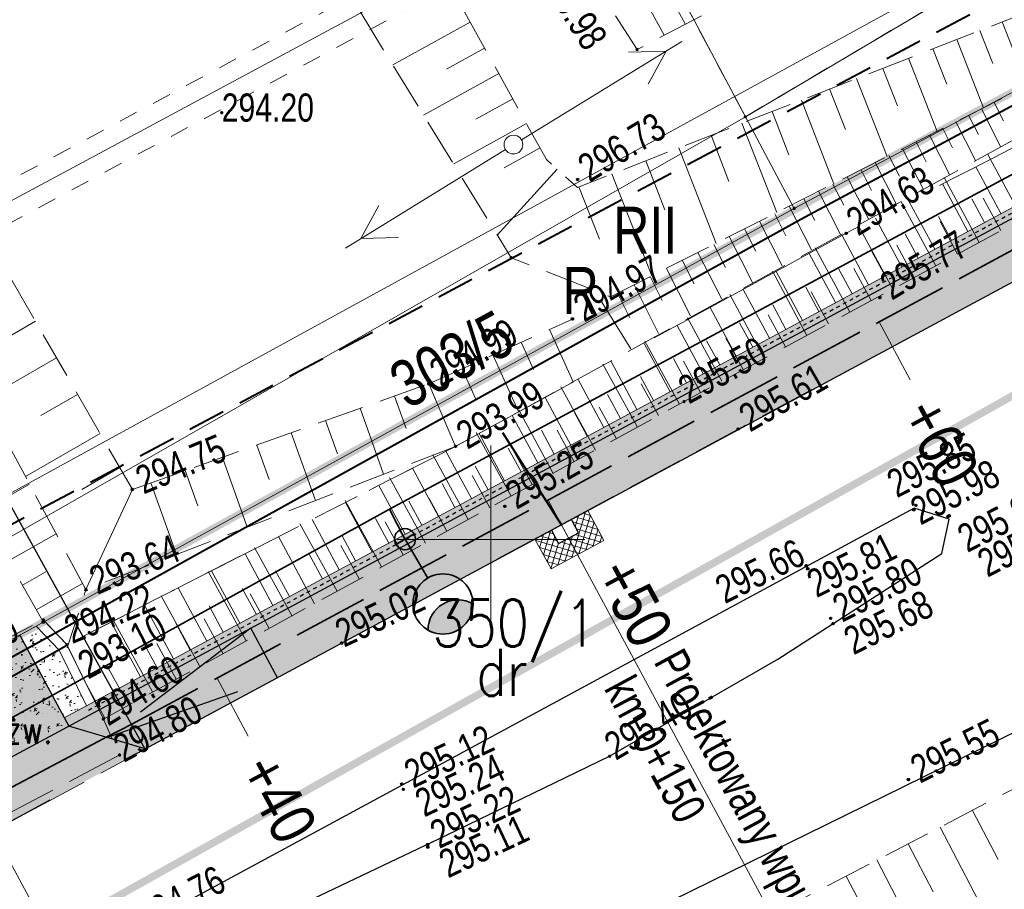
# Model space of a CAD drawing. Header units: metres. Extents: x 7437397 to 7437781, y 5556608 to 5556944.
# Tile 31 of 46: x 7437637 to 7437664, y 5556741 to 5556764. Entities that reach past the tile are written whole.
import ezdxf

# ---------------------------------------------------------------- set-up
doc = ezdxf.new("R2010")
doc.units = ezdxf.units.M
doc.header["$MEASUREMENT"] = 0
for name, pattern in [('0.5_0.5', [1.5, 0.5, -0.5, 0.5]), ('314-500', [2.5, 2, -0.5]), ('BUBZ01-500', [1.75, 1.25, -0.5]), ('DGN Style 2', [6.14715, 3.68829, -2.45886]), ('DGN Style 3', [8.60601, 6.14715, -2.45886]), ('EGBU01-500', [1, 0.5, -0.5]), ('KTCR02-500', [1.5, 1, -0.5]), ('KTJZ01-500', [2, 1.5, -0.5])]:
    doc.linetypes.add(name, pattern=pattern)
doc.layers.get('0').update_dxf_attribs({"color": 250, "lineweight": 5})
for name, color, linetype, lineweight in [('203-Punkt załamania granicy działki nie stabilizowany', 7, 'Continuous', 5), ('510-Podpora jednosłupowa symb.-STPOW', 7, 'Continuous', 5), ('_PROJ_WYMIARY', 7, 'Continuous', 9), ('_PROJ_ZAGOSPODAROWANIE', 7, 'Continuous', 13), ('ARCH_HATCH', 7, 'Continuous', 13), ('BUBZ01', 250, 'Continuous', 5), ('BUBZ01_1', 250, 'Continuous', 5), ('BUIB02_01', 250, 'Continuous', 5), ('BUIB05_01', 250, 'Continuous', 5), ('D_balustrada', 7, '0.5_0.5', 30), ('D_kilometraz', 7, 'Continuous', 13), ('D_krawedz swobodna jezdni', 7, 'DGN Style 2', 30), ('D_kraweznik', 7, 'Continuous', 30), ('D_kraweznik obnizony', 7, 'DGN Style 2', 30), ('D_obrzeze', 7, 'Continuous', 30), ('D_odwodnienie liniowe_wpust', 36, 'Continuous', 30), ('D_opisy', 7, 'Continuous', 13), ('D_pobocze', 7, 'Continuous', 13), ('D_rampa', 7, 'DGN Style 2', 30), ('D_skarpa', 7, 'DGN Style 3', 20), ('D_skarpa-symbol', 7, 'Continuous', 20), ('D_zakres', 7, 'DGN Style 2', 13), ('DS_nawierzchnia bitumiczna odtworzenie', 252, 'Continuous', 0), ('EGBD03', 250, 'Continuous', 5), ('EGBK02', 250, 'Continuous', 5), ('EGBP04_03', 250, 'Continuous', 5), ('EGBU01', 250, 'Continuous', 5), ('Elektryka_kanalizacja_technologiczna', 240, '314-500', 35), ('Elektryka_oswietlenie_zewnetrzne', 1, 'Continuous', 35), ('ELEKTRYKA_TRASY', 1, 'Continuous', 35), ('GAZ', 50, 'Continuous', 30), ('KTJZ01', 250, 'Continuous', 5), ('KTKR01', 250, 'Continuous', 5), ('MPZP', 250, 'Continuous', 5), ('punkt wysokościowy sztuczny', 7, 'Continuous', 5), ('RTPW01', 250, 'Continuous', 5), ('RTPW02', 250, 'Continuous', 5), ('rzedne dla projektanta', 250, 'Continuous', 5), ('SUPE04', 250, 'Continuous', 5), ('SUPG_01', 250, 'Continuous', 5), ('SUPT_01', 250, 'Continuous', 5), ('SUSM04_01_E', 250, 'Continuous', 5), ('Warstwa 3', 250, 'Continuous', 5), ('Warstwa1Kanalizacja deszczowa', 34, 'Continuous', 40)]:
    doc.layers.add(name, color=color, linetype=linetype, lineweight=lineweight)
doc.styles.add('ROMANS', font='arial.ttf', dxfattribs={"width": 0.8})
doc.styles.get("Standard").update_dxf_attribs({"font": 'txt.shx', "width": 0.75})
doc.styles.add('Style-Arial Narrow', font='ARIALN.TTF')
doc.dimstyles.new('1-500', dxfattribs={"dimscale": 10, "dimtxt": 0.1, "dimasz": 0.07, "dimexe": 0, "dimexo": 0, "dimgap": 0.05, "dimtad": 1, "dimdec": 1, "dimrnd": 0.08, "dimzin": 0, "dimtxsty": 'ROMANS', "dimblk": 'ARCHTICK', "dimcen": 0.02, "dimdle": 0.1, "dimclrt": 256, "dimadec": 0, "dimazin": 0, "dimtfac": 0.666667, "dimtdec": 1, "dimtofl": 0, "dimtmove": 1, "dimatfit": 2, "dimfxl": 0, "dimtolj": 1, "dimtzin": 0, "dimarcsym": 0})
pattern_1 = [(50, (0, 0), (0.7172601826, -0.062752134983), [0.075, -0.825]), (355, (0, 0), (-0.138751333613, 0.7521921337), [0.06, -0.66]), (100.45144446, (0.0598, -0.0052), (0.578508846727, 0.68943999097), [0.063740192, -0.701142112]), (46.1842, (0, 0.2), (1.06724133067, -0.16551928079), [0.1125, -1.2375]), (96.63563549, (0.0889, 0.1862), (0.93466194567, 0.97411860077), [0.095610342, -1.05171376]), (351.18416399, (0, 0.2), (0.93466194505, 0.97411860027), [0.09, -0.990000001]), (21, (0.1, 0.15), (0.59690705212, -0.402618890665), [0.075, -0.825]), (326, (0.1, 0.15), (0.24331533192, 0.725150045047), [0.06, -0.66]), (71.45144474, (0.14974, 0.11645), (0.84022237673, 0.322531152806), [0.06374019, -0.701142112]), (37.5, (0, 0), (0.012159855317, 0.332893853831), [0, -0.652, 0, -0.67, 0, -0.6625]), (7.5, (0, 0), (0.263069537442, 0.394411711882), [0, -0.382, 0, -0.637, 0, -0.2525]), (327.5, (-0.223, 0), (0.5338224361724, -0.022554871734), [0, -0.25, 0, -0.78, 0, -1.035]), (317.5, (-0.323, 0), (0.583186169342, 0.100104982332), [0, -0.325, 0, -0.518, 0, -0.735])]

# ---------------------------------------------------------------- blocks, each defined once
blk = doc.blocks.new('203')
at = {"layer": '203-Punkt załamania granicy działki nie stabilizowany', "linetype": 'Continuous', "lineweight": 13}
h = blk.add_hatch(color=96, dxfattribs=at)
edge = h.paths.add_edge_path()
edge.add_arc((0, 0), 0.45, 0, 360)
blk = doc.blocks.new('PW02')
at = {"layer": 'punkt wysokościowy sztuczny', "linetype": 'Continuous', "lineweight": 13}
h = blk.add_hatch(color=0, dxfattribs=at)
edge = h.paths.add_edge_path()
edge.add_arc((0, 0), 0.45, 0, 360)
blk = doc.blocks.new('510')
at = {"layer": '510-Podpora jednosłupowa symb.-STPOW', "color": 0, "linetype": 'Continuous', "lineweight": 13}
blk.add_circle((0, 0), 2.5, dxfattribs=at)
blk = doc.blocks.new('SUPE04')
at = {"layer": 'SUPE04', "color": 1, "linetype": 'Continuous', "lineweight": 13}
blk.add_line((5.25, 0), (0.25, 0), dxfattribs=at)
at = {"layer": 'SUPE04', "color": 1, "linetype": 'Continuous', "lineweight": 13, "flags": 128}
blk.add_lwpolyline([(3.9, 0.5), (4.766, 0), (3.9, -0.5)], dxfattribs=at)
blk = doc.blocks.new('slup_oswietleniowy_3')
h = blk.add_hatch(color=256)
h.dxf.hatch_style = 1
h.paths.add_polyline_path([(3, -0.866, 0.267949), (3.5, 0, 0.267949), (3, 0.866, 0.57735)])
for p, q in [((0, 0.35), (0, -0.35)), ((-0.35, 0), (1.5, 0))]:
    blk.add_line(p, q)
for centre, radius in [((2.5, 0), 1), ((0, 0), 0.35)]:
    blk.add_circle(centre, radius)
blk.add_arc((3.5, 0), 1, 120, 240)
blk = doc.blocks.new('_ArchTick')
at = {"color": 0, "linetype": 'ByBlock', "const_width": 0.15}
blk.add_lwpolyline([(-0.5, -0.5), (0.5, 0.5)], dxfattribs=at)
blk = doc.blocks.new('*D58')
at = {"layer": '_PROJ_WYMIARY', "color": 0, "lineweight": -2, "transparency": 16777216}
for p, q in [((7437614.75, 5556753.699), (7437631.658, 5556763.043)), ((7437640.806, 5556744.421), (7437630.783, 5556762.559)), ((7437625.649, 5556736.045), (7437615.625, 5556754.183))]:
    blk.add_line(p, q, dxfattribs=at)
at = {"layer": 'Defpoints', "color": 0}
for p in [(7437630.783, 5556762.559), (7437640.806, 5556744.421), (7437625.649, 5556736.045)]:
    blk.add_point(p, dxfattribs=at)
at = {"layer": '_PROJ_WYMIARY', "color": 0, "lineweight": -2, "transparency": 16777216, "xscale": 0.7000000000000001, "yscale": 0.7000000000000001, "zscale": 0.7000000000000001}
for p, rotation in [((7437630.783, 5556762.559), 28.92677476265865), ((7437615.625, 5556754.183), 208.9267747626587)]:
    blk.add_blockref('_ArchTick', p, dxfattribs=dict(at, rotation=rotation))
at = {"layer": '_PROJ_WYMIARY', "transparency": 16777216, "insert": (7437622.671, 5556759.335), "char_height": 1, "attachment_point": 5, "rotation": 28.9268, "style": 'ROMANS', "bg_fill": 3, "box_fill_scale": 1.25, "bg_fill_color": 256, "bg_fill_true_color": 13158600, "bg_fill_transparency": 0}
blk.add_mtext('\\A1;17,3', dxfattribs=at)

msp = doc.modelspace()

# ---------------------------------------------------------------- hatches: boundary and pattern name
at = {"layer": '_PROJ_ZAGOSPODAROWANIE'}
h = msp.add_hatch(dxfattribs=at)
h.set_pattern_fill('AR-CONC', color=251, scale=0.1, style=0)
h.set_pattern_definition(pattern_1)
h.paths.add_polyline_path([(7437638.768, 5556745.033), (7437684.009, 5556769.397), (7437683.89, 5556769.617), (7437679.419, 5556767.209), (7437678.979, 5556766.972), (7437678.538, 5556766.734), (7437678.098, 5556766.497), (7437677.658, 5556766.26), (7437677.218, 5556766.023), (7437676.777, 5556765.786), (7437676.337, 5556765.549), (7437675.897, 5556765.312), (7437675.457, 5556765.075), (7437675.017, 5556764.838), (7437674.576, 5556764.601), (7437674.136, 5556764.364), (7437673.696, 5556764.127), (7437673.256, 5556763.89), (7437672.815, 5556763.652), (7437672.375, 5556763.415), (7437671.935, 5556763.178), (7437671.495, 5556762.941), (7437671.055, 5556762.704), (7437670.614, 5556762.467), (7437670.174, 5556762.23), (7437669.734, 5556761.993), (7437669.294, 5556761.756), (7437668.853, 5556761.519), (7437668.413, 5556761.282), (7437667.973, 5556761.045), (7437667.533, 5556760.808), (7437667.093, 5556760.571), (7437666.652, 5556760.333), (7437666.212, 5556760.096), (7437665.772, 5556759.859), (7437665.332, 5556759.622), (7437664.891, 5556759.385), (7437664.451, 5556759.148), (7437664.011, 5556758.911), (7437663.571, 5556758.674), (7437663.131, 5556758.437), (7437662.69, 5556758.2), (7437662.25, 5556757.963), (7437661.81, 5556757.726), (7437661.37, 5556757.489), (7437660.929, 5556757.251), (7437660.489, 5556757.014), (7437660.049, 5556756.777), (7437659.609, 5556756.54), (7437659.169, 5556756.303), (7437658.728, 5556756.066), (7437658.288, 5556755.829), (7437657.848, 5556755.592), (7437657.408, 5556755.355), (7437656.967, 5556755.118), (7437656.527, 5556754.881), (7437656.087, 5556754.644), (7437655.647, 5556754.407), (7437655.207, 5556754.169), (7437654.766, 5556753.932), (7437654.326, 5556753.695), (7437653.886, 5556753.458), (7437653.446, 5556753.221), (7437653.005, 5556752.984), (7437652.565, 5556752.747), (7437652.125, 5556752.51), (7437651.685, 5556752.273), (7437651.245, 5556752.036), (7437650.804, 5556751.799), (7437650.364, 5556751.562), (7437649.924, 5556751.325), (7437649.484, 5556751.088), (7437649.043, 5556750.85), (7437648.603, 5556750.613), (7437648.163, 5556750.376), (7437647.723, 5556750.139), (7437647.283, 5556749.902), (7437646.842, 5556749.665), (7437646.402, 5556749.428), (7437645.962, 5556749.191), (7437645.522, 5556748.954), (7437645.081, 5556748.717), (7437644.641, 5556748.48), (7437644.201, 5556748.243), (7437643.761, 5556748.006), (7437643.321, 5556747.768), (7437642.88, 5556747.531), (7437642.44, 5556747.294), (7437642, 5556747.057), (7437641.56, 5556746.82), (7437641.119, 5556746.583), (7437640.679, 5556746.346), (7437639.24, 5556745.571), (7437638.65, 5556745.253)])
h = msp.add_hatch(dxfattribs=at)
h.set_pattern_fill('AR-CONC', color=251, scale=0.1, style=0)
h.set_pattern_definition(pattern_1)
h.paths.add_polyline_path([(7437638.512, 5556747.055), (7437637.903, 5556747.694), (7437637.465, 5556747.453), (7437638.65, 5556745.253), (7437639.24, 5556745.571)])
h = msp.add_hatch(dxfattribs=at)
h.set_pattern_fill('AR-CONC', color=250, scale=0.1, style=0)
h.set_pattern_definition(pattern_1)
h.paths.add_polyline_path([(7437637.465, 5556747.453), (7437634.758, 5556745.961), (7437636.047, 5556743.567), (7437638.768, 5556745.033), (7437638.65, 5556745.253)])
at = {"layer": 'ARCH_HATCH', "linetype": 'Continuous', "lineweight": 25}
h = msp.add_hatch(color=254, dxfattribs=at)
h.dxf.hatch_style = 1
h.paths.add_polyline_path([(7437684.009, 5556769.397), (7437638.768, 5556745.033), (7437640.8, 5556744.423), (7437651.173, 5556750.01), (7437651.613, 5556750.247), (7437652.141, 5556750.531), (7437652.582, 5556750.768), (7437678.765, 5556764.869, 0.109552)])
at = {"layer": 'ARCH_HATCH', "linetype": 'Continuous', "lineweight": 35}
h = msp.add_hatch(color=252, dxfattribs=at)
h.dxf.hatch_style = 1
h.paths.add_polyline_path([(7437637.465, 5556747.453), (7437634.758, 5556745.961), (7437636.047, 5556743.567), (7437638.768, 5556745.033), (7437638.65, 5556745.253)])
h = msp.add_hatch(color=252, dxfattribs=at)
h.dxf.hatch_style = 1
h.paths.add_polyline_path([(7437636.758, 5556742.247), (7437640.8, 5556744.423), (7437638.768, 5556745.033), (7437636.047, 5556743.567)])
at = {"layer": 'DS_nawierzchnia bitumiczna odtworzenie'}
h = msp.add_hatch(dxfattribs=at)
h.set_pattern_fill('CROSSHATCH', color=256, style=0, pattern_type=2)
h.set_pattern_definition([(73.467, (7437651.7293, 5556749.65861), (-0.143798, 0.042686), []), (343.467, (7437651.7293, 5556749.65861), (0.042686, 0.143798), [])])
h.paths.add_polyline_path([(7437652.141, 5556750.531), (7437652.331, 5556750.179), (7437651.803, 5556749.895), (7437651.613, 5556750.247), (7437651.173, 5556750.01), (7437651.6, 5556749.217), (7437653.008, 5556749.976), (7437652.582, 5556750.768)])

# ---------------------------------------------------------------- linework, layer by layer
at = {"layer": '_PROJ_ZAGOSPODAROWANIE', "linetype": '314-500'}
msp.add_lwpolyline([(7437574.98, 5556714.07, 0.2, 0.2, 0), (7437590.898, 5556722.559, 0.2, 0.2, 0), (7437596.853, 5556725.825, 0.2, 0.2, 0), (7437609.876, 5556733.065, 0.2, 0.2, 0), (7437612.907, 5556734.654, 0.2, 0.2, 0), (7437631.127, 5556743.978, 0.2, 0.2, 0), (7437638.748, 5556748.16, 0.2, 0.2, 0), (7437651.337, 5556755.099, 0.2, 0.2, 0), (7437661.046, 5556760.397, 0.2, 0.2, 0), (7437671.575, 5556766.01, 0.2, 0.2, 0), (7437677.838, 5556769.349, 0.2, 0.2, 0), (7437680.108, 5556770.559, 0.2, 0.2, 0), (7437683.04, 5556776.81, 0.2, 0.2, 0), (7437685.856, 5556778.354, 0.2, 0.2, 0), (7437690.99, 5556768.992, 0.2, 0.2, 0), (7437515.52, 5556670.824, 0, 0, 0)], format="xyseb", dxfattribs=at)
at = {"layer": 'ARCH_HATCH', "color": 252, "linetype": 'Continuous', "lineweight": 35, "extrusion": (0, 0, -1)}
msp.add_arc((-7437794.519, 5556448.494), 334.223, 58.80006, 62.54863, dxfattribs=at)
at = {"layer": 'BUBZ01', "color": 7, "linetype": 'BUBZ01-500', "lineweight": 13}
for p, q in [((7437640.461, 5556751.33), (7437632.96, 5556764.373)), ((7437629.701, 5556762.587), (7437638.09, 5556747.805)), ((7437649.055, 5556752.478), (7437639.226, 5556748.664))]:
    msp.add_line(p, q, dxfattribs=at)
at = {"layer": 'BUBZ01', "color": 7, "linetype": 'BUBZ01-500', "lineweight": 13, "flags": 128}
for points in [[(7437640.018, 5556785.654), (7437638.515, 5556784.867), (7437643.11, 5556775.98), (7437642.9, 5556771.37), (7437643.65, 5556768.72), (7437650.54, 5556757.5), (7437653.18, 5556756.46), (7437670.11, 5556765.04), (7437677.9, 5556769.59), (7437683.09, 5556775.4), (7437676.3, 5556770.28), (7437669.43, 5556766.05), (7437652.3, 5556759.37), (7437651.48, 5556760.11), (7437645.17, 5556771.48), (7437645.18, 5556776.52), (7437645.4, 5556777.22), (7437640.018, 5556785.654)], [(7437645.4, 5556777.22), (7437646.3, 5556776.53), (7437654.12, 5556764.26), (7437666.36, 5556770.95), (7437677.29, 5556776.98), (7437678.76, 5556776.43), (7437667.36, 5556770.08), (7437653.89, 5556763.04), (7437645.18, 5556776.52), (7437645.4, 5556777.22)], [(7437683.59, 5556751.04), (7437663.9, 5556740), (7437649.42, 5556733.49), (7437648.7, 5556734.44), (7437648.34, 5556735.26), (7437670.51, 5556746.8), (7437685.28, 5556754.57), (7437683.59, 5556751.04)]]:
    msp.add_lwpolyline(points, close=True, dxfattribs=at)
at = {"layer": 'BUBZ01', "color": 7, "linetype": 'Continuous', "lineweight": 13, "flags": 128}
for points in [[(7437654.71, 5556764.58), (7437655.18, 5556763.71)], [(7437654.15, 5556764.27), (7437654.61, 5556763.42)], [(7437649.45, 5556763.77), (7437647.39, 5556762.63)], [(7437663.6, 5556763.78), (7437664.27, 5556762.08)], [(7437663.01, 5556763.55), (7437663.35, 5556762.67)], [(7437649.83, 5556763.08), (7437648.82, 5556762.52)], [(7437661.76, 5556763.06), (7437662.13, 5556762.12)], [(7437662.4, 5556763.31), (7437663.11, 5556761.49)], [(7437661.11, 5556762.81), (7437661.87, 5556760.86)], [(7437660.43, 5556762.54), (7437660.82, 5556761.54)], [(7437650.21, 5556762.4), (7437648.21, 5556761.29)], [(7437659.73, 5556762.27), (7437660.54, 5556760.19)], [(7437659.01, 5556761.99), (7437659.43, 5556760.91)], [(7437650.58, 5556761.73), (7437649.6, 5556761.19)], [(7437658.26, 5556761.69), (7437659.12, 5556759.47)], [(7437663.39, 5556761.63), (7437663.64, 5556761.14)], [(7437657.48, 5556761.39), (7437657.93, 5556760.24)], [(7437662.71, 5556761.29), (7437662.97, 5556760.78)], [(7437663.05, 5556761.46), (7437663.56, 5556760.46)], [(7437650.95, 5556761.07), (7437649.01, 5556760)], [(7437656.68, 5556761.08), (7437657.61, 5556758.7)], [(7437662.37, 5556761.12), (7437662.89, 5556760.09)], [(7437655.86, 5556760.76), (7437656.33, 5556759.53)], [(7437661.67, 5556760.76), (7437662.2, 5556759.71)], [(7437662.02, 5556760.94), (7437662.28, 5556760.42)], [(7437661.31, 5556760.58), (7437661.58, 5556760.05)], [(7437651.31, 5556760.42), (7437650.35, 5556759.89)], [(7437655, 5556760.42), (7437655.99, 5556757.88)], [(7437660.59, 5556760.22), (7437660.87, 5556759.67)], [(7437660.95, 5556760.4), (7437661.5, 5556759.33)], [(7437664.14, 5556758.53), (7437663.21, 5556760.26)], [(7437654.12, 5556760.08), (7437654.63, 5556758.77)], [(7437660.22, 5556760.03), (7437660.78, 5556758.93)], [(7437651.76, 5556759.86), (7437650.17, 5556758.1)], [(7437653.22, 5556759.73), (7437654.28, 5556757.02)], [(7437659.48, 5556759.65), (7437660.05, 5556758.53)], [(7437659.85, 5556759.84), (7437660.13, 5556759.29)], [(7437652.34, 5556759.39), (7437652.89, 5556757.99)], [(7437659.1, 5556759.46), (7437659.39, 5556758.9)], [(7437662.99, 5556757.9), (7437662.06, 5556759.63)], [(7437658.72, 5556759.27), (7437659.3, 5556758.12)], [(7437657.94, 5556758.87), (7437658.53, 5556757.71)], [(7437658.33, 5556759.07), (7437658.62, 5556758.49)], [(7437661.84, 5556757.28), (7437660.91, 5556759)], [(7437663.57, 5556758.22), (7437663.1, 5556759.08)], [(7437657.55, 5556758.67), (7437657.85, 5556758.08)], [(7437657.15, 5556758.47), (7437657.75, 5556757.28)], [(7437660.69, 5556756.66), (7437659.76, 5556758.38)], [(7437662.41, 5556757.59), (7437661.95, 5556758.46)], [(7437656.75, 5556758.27), (7437657.05, 5556757.67)], [(7437655.93, 5556757.85), (7437656.24, 5556757.24)], [(7437656.34, 5556758.06), (7437656.96, 5556756.84)], [(7437661.26, 5556756.97), (7437660.8, 5556757.83)], [(7437655.51, 5556757.64), (7437656.14, 5556756.4)], [(7437659.55, 5556756.05), (7437658.63, 5556757.76)], [(7437655.09, 5556757.43), (7437655.41, 5556756.8)], [(7437654.67, 5556757.21), (7437655.31, 5556755.95)], [(7437658.41, 5556755.43), (7437657.49, 5556757.14)], [(7437660.12, 5556756.36), (7437659.66, 5556757.21)], [(7437653.81, 5556756.78), (7437654.46, 5556755.48)], [(7437654.24, 5556757), (7437654.56, 5556756.36)], [(7437653.37, 5556756.56), (7437653.7, 5556755.9)], [(7437657.27, 5556754.82), (7437656.36, 5556756.52)], [(7437658.98, 5556755.74), (7437658.52, 5556756.59)], [(7437652.95, 5556756.32), (7437653.72, 5556755.07)], [(7437657.84, 5556755.13), (7437657.38, 5556755.98)], [(7437656.14, 5556754.21), (7437655.23, 5556755.9)], [(7437655.02, 5556753.6), (7437654.1, 5556755.28)], [(7437656.71, 5556754.52), (7437656.25, 5556755.36)], [(7437653.9, 5556752.99), (7437652.98, 5556754.67)], [(7437655.58, 5556753.91), (7437655.12, 5556754.75)], [(7437652.78, 5556752.38), (7437651.86, 5556754.06)], [(7437654.46, 5556753.3), (7437654, 5556754.14)], [(7437651.66, 5556751.76), (7437650.74, 5556753.45)], [(7437653.34, 5556752.68), (7437652.88, 5556753.52)], [(7437650.54, 5556751.15), (7437649.61, 5556752.85)], [(7437652.22, 5556752.07), (7437651.76, 5556752.91)], [(7437649.4, 5556750.53), (7437648.46, 5556752.25)], [(7437651.1, 5556751.46), (7437650.64, 5556752.3)], [(7437648.26, 5556749.9), (7437647.3, 5556751.65)], [(7437649.97, 5556750.84), (7437649.5, 5556751.7)], [(7437647.09, 5556749.27), (7437646.12, 5556751.04)], [(7437648.83, 5556750.22), (7437648.36, 5556751.09)], [(7437645.91, 5556748.62), (7437644.92, 5556750.42)], [(7437647.67, 5556749.59), (7437647.19, 5556750.47)], [(7437644.71, 5556747.96), (7437643.71, 5556749.79)], [(7437646.5, 5556748.95), (7437646.01, 5556749.84)], [(7437645.31, 5556748.29), (7437644.82, 5556749.2)], [(7437643.49, 5556747.3), (7437642.48, 5556749.15)], [(7437642.26, 5556746.62), (7437641.23, 5556748.5)], [(7437644.1, 5556747.63), (7437643.6, 5556748.55)], [(7437642.88, 5556746.96), (7437642.37, 5556747.89)], [(7437641, 5556745.94), (7437639.96, 5556747.84)], [(7437641.63, 5556746.28), (7437641.11, 5556747.23)], [(7437640.37, 5556745.59), (7437639.84, 5556746.55)], [(7437639.73, 5556745.24), (7437639.24, 5556746.14)], [(7437662.81, 5556742.79), (7437663.5, 5556741.48)], [(7437661.95, 5556742.34), (7437663.31, 5556739.73)], [(7437661.1, 5556741.9), (7437661.77, 5556740.62)], [(7437660.27, 5556741.47), (7437661.57, 5556738.95)], [(7437659.45, 5556741.04), (7437660.09, 5556739.81)]]:
    msp.add_lwpolyline(points, dxfattribs=at)
at = {"layer": 'BUBZ01', "color": 7, "linetype": 'BUBZ01-500', "lineweight": 13, "flags": 128}
for points in [[(7437631.291, 5556763.521), (7437639.226, 5556748.664), (7437638.726, 5556747.113)], [(7437649.055, 5556752.478), (7437665.84, 5556761.7), (7437669.56, 5556761.45), (7437655.14, 5556753.67), (7437639.69, 5556745.22), (7437638.72, 5556747.2), (7437649.055, 5556752.478)], [(7437648.35, 5556754.145), (7437652.172, 5556755.866)], [(7437640.461, 5556751.33), (7437648.35, 5556754.145)]]:
    msp.add_lwpolyline(points, dxfattribs=at)
at = {"layer": 'BUBZ01_1', "color": 7, "linetype": 'Continuous', "lineweight": 13}
for p, q in [((7437636.939, 5556755.263), (7437637.886, 5556755.808)), ((7437652.185, 5556754.198), (7437651.558, 5556755.59)), ((7437651.134, 5556754.526), (7437650.807, 5556755.251)), ((7437636.522, 5556753.727), (7437638.446, 5556754.834)), ((7437650.737, 5556753.402), (7437650.056, 5556754.913)), ((7437649.592, 5556753.756), (7437649.237, 5556754.544)), ((7437648.35, 5556754.145), (7437649.055, 5556752.478)), ((7437638.028, 5556753.299), (7437639.006, 5556753.861)), ((7437647.742, 5556752.953), (7437647.434, 5556753.818)), ((7437647.144, 5556751.737), (7437646.518, 5556753.491)), ((7437645.92, 5556752.275), (7437645.603, 5556753.165)), ((7437645.331, 5556751.033), (7437644.687, 5556752.838)), ((7437637.615, 5556751.68), (7437639.603, 5556752.823)), ((7437644.098, 5556751.596), (7437643.772, 5556752.511)), ((7437643.518, 5556750.33), (7437642.856, 5556752.185)), ((7437639.118, 5556751.334), (7437640.126, 5556751.914)), ((7437642.206, 5556750.892), (7437641.87, 5556751.833)), ((7437637.726, 5556751.472), (7437636.427, 5556750.735)), ((7437640.461, 5556751.33), (7437639.226, 5556748.664)), ((7437641.635, 5556749.599), (7437640.954, 5556751.506)), ((7437638.432, 5556750.151), (7437637.166, 5556749.433)), ((7437638.16, 5556749.136), (7437637.536, 5556748.781)), ((7437639.138, 5556748.83), (7437637.905, 5556748.13))]:
    msp.add_line(p, q, dxfattribs=at)
at = {"layer": 'BUIB02_01', "color": 212, "linetype": 'Continuous', "lineweight": 40, "flags": 128}
msp.add_lwpolyline([(7437631.582, 5556743.722), (7437658.25, 5556758.524), (7437681.414, 5556770.995), (7437736.328, 5556800.083), (7437739.446, 5556801.87)], dxfattribs=at)
at = {"layer": 'BUIB02_01', "color": 7, "linetype": 'Continuous', "lineweight": 13, "flags": 128}
msp.add_lwpolyline([(7437638.09, 5556747.86), (7437638.72, 5556747.2), (7437639.69, 5556745.22)], dxfattribs=at)
at = {"layer": 'BUIB05_01', "color": 7, "linetype": 'Continuous', "lineweight": 40}
msp.add_line((7437638.72, 5556747.18), (7437623.98, 5556738.84), dxfattribs=at)
at = {"layer": 'D_balustrada', "ltscale": 0.1}
msp.add_line((7437639.295, 5556745.459), (7437679.831, 5556767.289), dxfattribs=at)
at = {"layer": 'D_kilometraz', "flags": 128}
for points in [[(7437661.156, 5556754.25), (7437660.326, 5556755.791)], [(7437652.351, 5556749.509), (7437651.522, 5556751.049)], [(7437643.547, 5556744.767), (7437642.717, 5556746.308)]]:
    msp.add_lwpolyline(points, dxfattribs=at)
at = {"layer": 'D_krawedz swobodna jezdni'}
for p, q in [((7437632.038, 5556744.461), (7437637.465, 5556747.453)), ((7437637.465, 5556747.453), (7437638.768, 5556745.033)), ((7437640.8, 5556744.423), (7437638.768, 5556745.033))]:
    msp.add_line(p, q, dxfattribs=at)
at = {"layer": 'D_kraweznik'}
msp.add_line((7437640.8, 5556744.423), (7437678.765, 5556764.869), dxfattribs=at)
at = {"layer": 'D_kraweznik obnizony'}
msp.add_line((7437635.032, 5556741.317), (7437640.8, 5556744.423), dxfattribs=at)
at = {"layer": 'D_obrzeze'}
msp.add_line((7437634.321, 5556742.638), (7437684.009, 5556769.397), dxfattribs=at)
at = {"layer": 'D_odwodnienie liniowe_wpust', "flags": 128}
msp.add_lwpolyline([(7437651.803, 5556749.895), (7437652.331, 5556750.179), (7437652.141, 5556750.531), (7437651.613, 5556750.247), (7437651.803, 5556749.895)], close=True, dxfattribs=at)
at = {"layer": 'D_opisy'}
for p, q in [((7437651.877, 5556750.389), (7437657.884, 5556739.235)), ((7437636.758, 5556742.247), (7437648.009, 5556721.355))]:
    msp.add_line(p, q, dxfattribs=at)
at = {"layer": 'D_pobocze'}
for p, q in [((7437638.65, 5556745.253), (7437683.89, 5556769.617)), ((7437637.465, 5556747.453), (7437637.903, 5556747.694))]:
    msp.add_line(p, q, dxfattribs=at)
at = {"layer": 'D_pobocze', "flags": 128}
msp.add_lwpolyline([(7437637.903, 5556747.694), (7437638.512, 5556747.055), (7437639.24, 5556745.571)], dxfattribs=at)
at = {"layer": 'D_rampa'}
for p, q in [((7437643.61, 5556747.641), (7437639.784, 5556744.728)), ((7437644.322, 5556746.32), (7437643.61, 5556747.641)), ((7437639.784, 5556744.728), (7437644.322, 5556746.32))]:
    msp.add_line(p, q, dxfattribs=at)
at = {"layer": 'D_skarpa', "flags": 128}
msp.add_lwpolyline([(7437639.094, 5556747.391), (7437639.251, 5556747.471), (7437639.697, 5556747.699), (7437640.142, 5556747.926), (7437640.587, 5556748.154), (7437641.033, 5556748.381), (7437641.478, 5556748.609), (7437641.924, 5556748.836), (7437642.369, 5556749.064), (7437642.814, 5556749.291), (7437643.26, 5556749.518), (7437643.705, 5556749.746), (7437644.151, 5556749.973), (7437644.596, 5556750.201), (7437645.041, 5556750.428), (7437645.487, 5556750.656), (7437645.932, 5556750.883), (7437646.378, 5556751.111), (7437646.823, 5556751.338), (7437647.268, 5556751.566), (7437647.714, 5556751.793), (7437648.159, 5556752.021), (7437648.605, 5556752.248), (7437649.05, 5556752.475), (7437649.489, 5556752.715), (7437649.928, 5556752.954), (7437650.367, 5556753.194), (7437650.806, 5556753.433), (7437651.245, 5556753.673), (7437651.684, 5556753.912), (7437652.122, 5556754.152), (7437652.561, 5556754.391), (7437653, 5556754.631), (7437653.439, 5556754.87), (7437653.878, 5556755.11), (7437654.317, 5556755.349), (7437654.756, 5556755.589), (7437655.195, 5556755.828), (7437655.634, 5556756.068), (7437656.073, 5556756.307), (7437656.512, 5556756.547), (7437656.951, 5556756.786), (7437657.389, 5556757.026), (7437657.828, 5556757.265), (7437658.267, 5556757.505), (7437658.706, 5556757.744), (7437659.145, 5556757.984), (7437659.586, 5556758.22), (7437660.031, 5556758.448), (7437660.476, 5556758.676), (7437660.921, 5556758.904), (7437661.366, 5556759.132), (7437661.812, 5556759.36), (7437662.257, 5556759.588), (7437662.702, 5556759.816), (7437663.147, 5556760.044), (7437663.592, 5556760.272), (7437664.037, 5556760.5), (7437664.482, 5556760.728), (7437664.927, 5556760.955), (7437665.372, 5556761.183), (7437665.818, 5556761.411), (7437666.263, 5556761.639), (7437666.708, 5556761.867), (7437667.153, 5556762.095), (7437667.598, 5556762.323), (7437668.043, 5556762.551), (7437668.488, 5556762.779), (7437668.933, 5556763.007), (7437669.379, 5556763.235), (7437669.824, 5556763.463), (7437670.264, 5556763.7), (7437670.696, 5556763.953), (7437671.128, 5556764.205), (7437671.56, 5556764.458), (7437671.992, 5556764.71), (7437672.424, 5556764.963), (7437672.855, 5556765.215), (7437673.287, 5556765.468), (7437673.719, 5556765.72), (7437674.151, 5556765.973), (7437674.583, 5556766.225), (7437675.015, 5556766.478), (7437675.447, 5556766.731), (7437675.879, 5556766.983), (7437676.311, 5556767.236), (7437676.742, 5556767.488), (7437677.174, 5556767.741), (7437677.606, 5556767.993), (7437678.038, 5556768.246), (7437678.47, 5556768.498), (7437678.867, 5556768.815), (7437679.159, 5556769.052), (7437679.413, 5556769.257), (7437679.664, 5556769.461)], dxfattribs=at)
at = {"layer": 'D_skarpa-symbol', "flags": 128}
for points in [[(7437663.571, 5556758.674), (7437662.901, 5556759.918)], [(7437662.69, 5556758.2), (7437662.011, 5556759.462)], [(7437661.81, 5556757.726), (7437661.121, 5556759.006)], [(7437663.131, 5556758.437), (7437662.793, 5556759.063)], [(7437660.929, 5556757.251), (7437660.23, 5556758.55)], [(7437662.25, 5556757.963), (7437661.908, 5556758.598)], [(7437660.049, 5556756.777), (7437659.342, 5556758.089)], [(7437661.37, 5556757.489), (7437661.023, 5556758.133)], [(7437659.169, 5556756.303), (7437658.464, 5556757.612)], [(7437660.489, 5556757.014), (7437660.137, 5556757.668)], [(7437658.288, 5556755.829), (7437657.586, 5556757.133)], [(7437659.609, 5556756.54), (7437659.256, 5556757.196)], [(7437657.408, 5556755.355), (7437656.708, 5556756.654)], [(7437658.728, 5556756.066), (7437658.377, 5556756.719)], [(7437657.848, 5556755.592), (7437657.497, 5556756.243)], [(7437656.527, 5556754.881), (7437655.83, 5556756.175)], [(7437656.967, 5556755.118), (7437656.618, 5556755.766)], [(7437655.647, 5556754.407), (7437654.952, 5556755.696)], [(7437654.766, 5556753.932), (7437654.075, 5556755.217)], [(7437656.087, 5556754.644), (7437655.739, 5556755.29)], [(7437653.886, 5556753.458), (7437653.197, 5556754.738)], [(7437655.207, 5556754.169), (7437654.86, 5556754.813)], [(7437653.005, 5556752.984), (7437652.319, 5556754.259)], [(7437654.326, 5556753.695), (7437653.981, 5556754.336)], [(7437652.125, 5556752.51), (7437651.441, 5556753.78)], [(7437653.446, 5556753.221), (7437653.102, 5556753.86)], [(7437652.565, 5556752.747), (7437652.223, 5556753.383)], [(7437651.245, 5556752.036), (7437650.563, 5556753.301)], [(7437651.685, 5556752.273), (7437651.343, 5556752.907)], [(7437650.364, 5556751.562), (7437649.685, 5556752.822)], [(7437649.484, 5556751.088), (7437648.804, 5556752.35)], [(7437650.804, 5556751.799), (7437650.464, 5556752.43)], [(7437648.603, 5556750.613), (7437647.913, 5556751.895)], [(7437649.924, 5556751.325), (7437649.585, 5556751.954)], [(7437647.723, 5556750.139), (7437647.022, 5556751.44)], [(7437649.043, 5556750.85), (7437648.701, 5556751.486)], [(7437648.163, 5556750.376), (7437647.815, 5556751.022)], [(7437646.842, 5556749.665), (7437646.131, 5556750.985)], [(7437645.962, 5556749.191), (7437645.241, 5556750.53)], [(7437647.283, 5556749.902), (7437646.93, 5556750.557)], [(7437645.081, 5556748.717), (7437644.35, 5556750.075)], [(7437646.402, 5556749.428), (7437646.044, 5556750.093)], [(7437644.201, 5556748.243), (7437643.459, 5556749.62)], [(7437645.522, 5556748.954), (7437645.158, 5556749.628)], [(7437643.321, 5556747.768), (7437642.568, 5556749.165)], [(7437644.641, 5556748.48), (7437644.273, 5556749.164)], [(7437642.44, 5556747.294), (7437641.677, 5556748.71)], [(7437643.761, 5556748.006), (7437643.387, 5556748.699)], [(7437641.56, 5556746.82), (7437640.787, 5556748.255)], [(7437642.88, 5556747.531), (7437642.502, 5556748.235)], [(7437640.679, 5556746.346), (7437639.896, 5556747.801)], [(7437642, 5556747.057), (7437641.616, 5556747.77)], [(7437641.119, 5556746.583), (7437640.73, 5556747.306)]]:
    msp.add_lwpolyline(points, dxfattribs=at)
at = {"layer": 'D_zakres', "flags": 128}
msp.add_lwpolyline([(7437651.173, 5556750.01), (7437651.6, 5556749.217), (7437653.008, 5556749.976), (7437652.582, 5556750.768)], dxfattribs=at)
at = {"layer": 'EGBD03', "color": 96, "linetype": 'Continuous', "lineweight": 13, "flags": 128}
for points in [[(7437647.11, 5556779.46), (7437656.77, 5556761.25)], [(7437656.77, 5556761.25), (7437683.04, 5556776.81)], [(7437685.08, 5556773.21), (7437658.07, 5556758.81)], [(7437630.48, 5556746.22), (7437656.77, 5556761.25)], [(7437658.07, 5556758.81), (7437656.77, 5556761.25)], [(7437631.6, 5556744.22), (7437658.07, 5556758.81)]]:
    msp.add_lwpolyline(points, dxfattribs=at)
at = {"layer": 'EGBU01', "color": 96, "linetype": 'EGBU01-500', "lineweight": 13, "flags": 128}
for points in [[(7437647.11, 5556779.46), (7437656.77, 5556761.25)], [(7437656.77, 5556761.25), (7437647.11, 5556779.46)], [(7437656.77, 5556761.25), (7437683.04, 5556776.81)], [(7437683.04, 5556776.81), (7437656.77, 5556761.25)]]:
    msp.add_lwpolyline(points, dxfattribs=at)
at = {"layer": 'Elektryka_kanalizacja_technologiczna'}
msp.add_line((7437640.444, 5556745.084), (7437678.375, 5556765.511), dxfattribs=at)
at = {"layer": 'ELEKTRYKA_TRASY', "linetype": 'Continuous'}
for points in [[(7437647.715, 5556750.008), (7437647.306, 5556750.81), (7437671.021, 5556763.566), (7437671.476, 5556762.789)], [(7437624.016, 5556736.97), (7437623.608, 5556737.72), (7437647.306, 5556750.81), (7437647.715, 5556750.008)]]:
    msp.add_lwpolyline(points, dxfattribs=at)
at = {"layer": 'GAZ', "linetype": '0.5_0.5', "lineweight": 20}
for points in [[(7437596.987, 5556737.911), (7437664.663, 5556774.332), (7437657.704, 5556784.961)], [(7437597.461, 5556737.031), (7437665.632, 5556773.718)]]:
    msp.add_lwpolyline(points, dxfattribs=at)
at = {"layer": 'KTJZ01', "color": 7, "linetype": 'KTJZ01-500', "lineweight": 13, "flags": 128}
for points in [[(7437487.24, 5556665.88), (7437500.01, 5556668.65), (7437509.93, 5556671.34), (7437514.81, 5556672.66), (7437528.54, 5556677.57), (7437546.18, 5556685.08), (7437562.31, 5556693.39), (7437575.78, 5556700.17), (7437584.6, 5556705.2), (7437599.33, 5556712.79), (7437607.41, 5556717.03), (7437624.22, 5556725.75), (7437636.91, 5556731.79), (7437639.91, 5556733.3), (7437648.13, 5556737.1), (7437664.08, 5556744.94), (7437674.41, 5556750.47), (7437695.47, 5556762.01), (7437726.23, 5556778.98), (7437745.592, 5556790.579), (7437740.524, 5556799.89), (7437726.071, 5556794.065), (7437721.424, 5556793.261), (7437718.653, 5556793.684), (7437716.454, 5556794.853), (7437714.78, 5556796.65), (7437713.44, 5556798.18), (7437704.05, 5556814.76), (7437696.46, 5556806.77), (7437698.53, 5556806.84), (7437700.74, 5556806.26), (7437702.79, 5556804.94), (7437704.06, 5556803.16), (7437709.44, 5556793.77), (7437711.44, 5556790.12), (7437712.13, 5556787.63), (7437712.21, 5556785.35), (7437711.59, 5556783.66), (7437709.87, 5556781.76), (7437701.28, 5556777.09), (7437699.42, 5556776.48), (7437697.78, 5556776.19), (7437695.76, 5556776.41), (7437693.65, 5556777.51), (7437692.09, 5556778.89), (7437690.49, 5556781.22), (7437685.25, 5556778.28), (7437686.1, 5556775.03), (7437686.085, 5556773.72), (7437685.81, 5556772.51), (7437685.3, 5556771.32), (7437684.475, 5556769.98), (7437683.43, 5556768.68), (7437682.12, 5556767.23), (7437680.52, 5556765.9), (7437679.609, 5556765.424), (7437667.4, 5556758.73), (7437656.58, 5556752.94), (7437646.03, 5556747.24), (7437635.04, 5556741.31), (7437625.46, 5556735.97), (7437617.31, 5556731.03), (7437610.73, 5556727.32), (7437599.83, 5556721.28), (7437592.56, 5556717.41), (7437581.48, 5556711.39), (7437572.19, 5556706.38), (7437570.63, 5556705.57), (7437559.43, 5556699.57), (7437555.27, 5556697.37), (7437547.58, 5556693.6), (7437542.1, 5556690.99), (7437536.78, 5556688.64), (7437527.13, 5556684.56), (7437524.75, 5556685.69), (7437522.99, 5556687.15), (7437521.44, 5556689.45), (7437520.46, 5556691.39), (7437515.43, 5556689.51), (7437516.09, 5556686.202), (7437515.98, 5556684.5), (7437514.73, 5556681.38), (7437513.55, 5556680.28), (7437512.1, 5556679.32), (7437507.87, 5556678.13), (7437498.81, 5556675.82), (7437492.9, 5556674.29)], [(7437635.25, 5556741.69), (7437640.12, 5556744.26), (7437639.69, 5556745.22), (7437638.72, 5556747.2), (7437638.09, 5556747.86), (7437631.07, 5556744.22), (7437631.87, 5556742.67)]]:
    msp.add_lwpolyline(points, dxfattribs=at)
at = {"layer": 'KTKR01', "color": 7, "linetype": 'Continuous', "lineweight": 30, "flags": 128}
msp.add_lwpolyline([(7437745.592, 5556790.579), (7437726.23, 5556778.98), (7437695.47, 5556762.01), (7437674.41, 5556750.47), (7437664.08, 5556744.94), (7437648.13, 5556737.1), (7437639.91, 5556733.3), (7437636.91, 5556731.79), (7437624.22, 5556725.75)], dxfattribs=at)
msp.add_lwpolyline([(7437640.51, 5556739.6), (7437640.16, 5556738.69), (7437641.17, 5556738.48), (7437648.82, 5556742.13), (7437653.16, 5556744.23), (7437657.63, 5556746.81), (7437662, 5556749.63), (7437662.19, 5556750.54), (7437661.26, 5556750.83), (7437640.51, 5556739.6)], close=True, dxfattribs=at)
at = {"layer": 'MPZP', "color": 212, "linetype": 'KTCR02-500', "lineweight": 40, "flags": 128}
msp.add_lwpolyline([(7437738.295, 5556803.984), (7437715.191, 5556791.784), (7437661.349, 5556763.226), (7437574.511, 5556717.006), (7437530.05, 5556696.506), (7437525.798, 5556698.029), (7437514.19, 5556719.761)], dxfattribs=at)
at = {"layer": 'rzedne dla projektanta', "color": 7, "linetype": 'Continuous', "lineweight": 40}
for centre in [(7437652.31, 5556759.58), (7437659.45, 5556758.15), (7437660.35, 5556756.44), (7437652.17, 5556755.87), (7437648.35, 5556754.14), (7437656.58, 5556752.94), (7437649.06, 5556752.48), (7437640.46, 5556751.33), (7437650.37, 5556750.88), (7437661.25, 5556750.79), (7437661.31, 5556750.91), (7437662.16, 5556750.61), (7437662.19, 5556750.63), (7437658.39, 5556749.3), (7437658.43, 5556749.22), (7437639.23, 5556748.66), (7437659.04, 5556747.9), (7437638.09, 5556747.8), (7437659.1, 5556747.76), (7437646.03, 5556747.24), (7437647.63, 5556743.49), (7437661.11, 5556743.61), (7437647.67, 5556743.35), (7437648.32, 5556741.88), (7437648.32, 5556741.81)]:
    msp.add_circle(centre, 0.0225, dxfattribs=at)
at = {"layer": 'SUPG_01', "color": 52, "linetype": 'Continuous', "lineweight": 13, "flags": 128}
msp.add_lwpolyline([(7437732.989, 5556813.733), (7437728.61, 5556811.05), (7437696.05, 5556793.43), (7437665.38, 5556774.15), (7437624.73, 5556752.297)], dxfattribs=at)
at = {"layer": 'SUPT_01', "color": 30, "linetype": 'Continuous', "lineweight": 13, "flags": 128}
msp.add_lwpolyline([(7437624.834, 5556744.449), (7437654.2, 5556760.54), (7437665.43, 5556766.7), (7437672.97, 5556770.83), (7437672.97, 5556770.83), (7437705.49, 5556788.37), (7437705.49, 5556788.37), (7437729.04, 5556801.46), (7437729.04, 5556801.46), (7437737.403, 5556805.623)], dxfattribs=at)
at = {"layer": 'Warstwa 3', "color": 7, "linetype": 'Continuous', "lineweight": 0}
for p, q in [((7437650, 5556752.5), (7437650, 5556750)), ((7437647.5, 5556750), (7437652.5, 5556750)), ((7437647.5, 5556750), (7437652.5, 5556750)), ((7437650, 5556750), (7437650, 5556747.5))]:
    msp.add_line(p, q, dxfattribs=at)
at = {"layer": 'Warstwa1Kanalizacja deszczowa'}
msp.add_line((7437651.878, 5556750.389), (7437650.322, 5556752.836), dxfattribs=at)

# ---------------------------------------------------------------- block references
at = {"layer": 'EGBP04_03', "color": 96, "linetype": 'Continuous', "lineweight": 13, "xscale": 0.1, "yscale": 0.1, "zscale": 0.1}
for p in [(7437656.77, 5556761.25), (7437658.07, 5556758.81)]:
    msp.add_blockref('203', p, dxfattribs=at)
at = {"layer": 'Elektryka_oswietlenie_zewnetrzne', "linetype": 'Continuous', "xscale": 0.8, "yscale": 0.8, "zscale": 0.001, "rotation": 300.3159171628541}
msp.add_blockref('slup_oswietleniowy_3', (7437647.715, 5556750.008), dxfattribs=at)
at = {"layer": 'RTPW02', "color": 7, "linetype": 'Continuous', "lineweight": 13, "xscale": 0.1, "yscale": 0.1, "zscale": 0.1}
for p in [(7437653.89, 5556763.04), (7437642.84, 5556761.36), (7437650.54, 5556757.5), (7437655.14, 5556753.67), (7437638.72, 5556747.2), (7437653.16, 5556744.23)]:
    msp.add_blockref('PW02', p, dxfattribs=at)
for p, rotation in [((7437638.09, 5556747.86), 29.451), ((7437639.69, 5556745.22), 31.95800000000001), ((7437640.12, 5556744.26), 28.387)]:
    msp.add_blockref('PW02', p, dxfattribs=dict(at, rotation=rotation))
at = {"layer": 'SUPE04', "color": 1, "linetype": 'Continuous', "lineweight": 13}
for rotation in [31.46900000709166, 211.6509999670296]:
    msp.add_blockref('SUPE04', (7437650.6, 5556760.51), dxfattribs=dict(at, rotation=rotation))
at = {"layer": 'SUSM04_01_E', "color": 7, "linetype": 'Continuous', "lineweight": 13, "xscale": 0.1, "yscale": 0.1, "zscale": 0.1}
msp.add_blockref('510', (7437650.6, 5556760.51), dxfattribs=at)

# ---------------------------------------------------------------- texts
at = {"layer": 'D_kilometraz', "char_height": 1.2, "attachment_point": 4, "rotation": 298.304, "line_spacing_factor": 1.6, "style": 'Style-Arial Narrow'}
for s, insert in [('+60', (7437661.393, 5556753.61)), ('+50', (7437653.255, 5556749.348)), ('+40', (7437643.784, 5556744.127))]:
    msp.add_mtext(s, dxfattribs=dict(at, insert=insert))
at = {"layer": 'D_opisy', "insert": (7437655.109, 5556747.175), "char_height": 0.9, "attachment_point": 1, "rotation": 298.304}
msp.add_mtext('\\pt11;\\fArial|b0|i0|c238238|p39;Projektowany wpust\\Pkm 0+150', dxfattribs=at)
at = {"layer": 'EGBD03', "color": 96, "linetype": 'Continuous', "lineweight": 30, "width": 0.8}
msp.add_text('350/1', height=1.25, dxfattribs=at).set_placement((7437648.443, 5556747.148))
at = {"layer": 'EGBD03', "color": 96, "linetype": 'Continuous', "lineweight": 30, "insert": (7437647.79, 5556753.44), "char_height": 1.25, "attachment_point": 7, "rotation": 28.5212, "line_spacing_factor": 0.6}
msp.add_mtext('\\FWORKING_1250;\\H1x;\\W0.8;303/5', dxfattribs=at)
at = {"layer": 'EGBK02', "color": 96, "linetype": 'Continuous', "lineweight": 30, "insert": (7437653.251, 5556758.857), "char_height": 1.25, "attachment_point": 1, "line_spacing_factor": 0.6}
msp.add_mtext('\\FWORKING_1250;\\H1x;\\W0.8;RII', dxfattribs=at)
at = {"layer": 'EGBU01', "color": 96, "linetype": 'Continuous', "lineweight": 30, "width": 0.8}
msp.add_text('dr', height=1.25, dxfattribs=at).set_placement((7437649.609, 5556745.835))
at = {"layer": 'EGBU01', "color": 96, "linetype": 'Continuous', "lineweight": 30, "insert": (7437651.908, 5556756.004), "char_height": 1.25, "attachment_point": 7, "line_spacing_factor": 0.6}
msp.add_mtext('\\FWORKING_1250;\\H1x;\\W0.8;R', dxfattribs=at)
at = {"layer": 'KTJZ01', "color": 7, "linetype": 'Continuous', "lineweight": 13, "width": 0.8}
msp.add_text('j.żw.', height=0.75, dxfattribs=at).set_placement((7437636.565, 5556744.572))
at = {"layer": 'RTPW01', "color": 7, "linetype": 'Continuous', "lineweight": 13, "char_height": 0.75, "attachment_point": 7, "line_spacing_factor": 0.6}
for s, insert, rotation in [('\\FWORKING_1250;\\H1x;\\W0.8;296.98', (7437651.179, 5556765.026), 302.418), ('\\FWORKING_1250;\\H1x;\\W0.8;295.50', (7437655.27, 5556753.581), 28.644), ('\\FWORKING_1250;\\H1x;\\W0.8;294.30', (7437635.386, 5556746.166), 29.451), ('\\FWORKING_1250;\\H1x;\\W0.8;293.10', (7437639.287, 5556746.259), 27.824), ('\\FWORKING_1250;\\H1x;\\W0.8;294.60', (7437639.822, 5556745.008), 31.958), ('\\FWORKING_1250;\\H1x;\\W0.8;294.80', (7437640.239, 5556744.04), 28.387), ('\\FWORKING_1250;\\H1x;\\W0.8;295.40', (7437653.327, 5556744.095), 30.515)]:
    msp.add_mtext(s, dxfattribs=dict(at, insert=insert, rotation=rotation))
at = {"layer": 'RTPW01', "color": 7, "linetype": 'Continuous', "lineweight": 13, "insert": (7437642.84, 5556761.11), "char_height": 0.75, "attachment_point": 7, "line_spacing_factor": 0.6}
msp.add_mtext('\\FWORKING_1250;\\H1x;\\W0.8;294.20', dxfattribs=at)
at = {"layer": 'rzedne dla projektanta', "color": 7, "linetype": 'Continuous', "lineweight": 0, "char_height": 0.75, "attachment_point": 7, "line_spacing_factor": 0.6}
for s, insert, rotation in [('\\FWORKING_1250;\\H1x;\\W0.8; 296.73', (7437652.439, 5556759.366), 31.1664), ('\\FWORKING_1250;\\H1x;\\W0.8; 294.63', (7437659.579, 5556757.936), 31.1664), ('\\FWORKING_1250;\\H1x;\\W0.8; 295.77', (7437660.479, 5556756.226), 31.1664), ('\\FWORKING_1250;\\H1x;\\W0.8; 294.97', (7437652.29, 5556755.651), 28.7814), ('\\FWORKING_1250;\\H1x;\\W0.8; 294.99', (7437648.475, 5556753.923), 29.8799), ('\\FWORKING_1250;\\H1x;\\W0.8; 295.61', (7437656.705, 5556752.723), 29.8799), ('\\FWORKING_1250;\\H1x;\\W0.8; 293.99', (7437649.185, 5556752.263), 29.8799), ('\\FWORKING_1250;\\H1x;\\W0.8; 294.75', (7437640.556, 5556751.099), 22.491), ('\\FWORKING_1250;\\H1x;\\W0.8; 295.85', (7437660.607, 5556750.982), 27.2718), ('\\FWORKING_1250;\\H1x;\\W0.8; 295.25', (7437650.495, 5556750.663), 29.8799), ('\\FWORKING_1250;\\H1x;\\W0.8; 295.98', (7437661.235, 5556750.256), 27.2718), ('\\FWORKING_1250;\\H1x;\\W0.8; 295.98', (7437662.482, 5556749.527), 27.1617), ('\\FWORKING_1250;\\H1x;\\W0.8; 295.91', (7437663.016, 5556748.867), 27.1617), ('\\FWORKING_1250;\\H1x;\\W0.8; 293.64', (7437639.326, 5556748.429), 22.491), ('\\FWORKING_1250;\\H1x;\\W0.8; 295.81', (7437658.47, 5556748.326), 26.5851), ('\\FWORKING_1250;\\H1x;\\W0.8; 295.66', (7437656.031, 5556748.167), 26.5851), ('\\FWORKING_1250;\\H1x;\\W0.8; 295.80', (7437659.152, 5556747.676), 26.5851), ('\\FWORKING_1250;\\H1x;\\W0.8; 294.22', (7437638.658, 5556747.117), 22.491), ('\\FWORKING_1250;\\H1x;\\W0.8; 295.02', (7437645.898, 5556747.014), 25.2313), ('\\FWORKING_1250;\\H1x;\\W0.8; 295.68', (7437659.452, 5556746.804), 26.5851), ('\\FWORKING_1250;\\H1x;\\W0.8; 295.55', (7437661.222, 5556743.386), 26.5851), ('\\FWORKING_1250;\\H1x;\\W0.8; 295.12', (7437647.737, 5556743.264), 25.2313), ('\\FWORKING_1250;\\H1x;\\W0.8; 295.24', (7437648.029, 5556742.493), 25.2313), ('\\FWORKING_1250;\\H1x;\\W0.8; 295.22', (7437648.427, 5556741.654), 25.2313), ('\\FWORKING_1250;\\H1x;\\W0.8; 295.11', (7437648.664, 5556740.871), 25.2313), ('\\FWORKING_1250;\\H1x;\\W0.8; 294.76', (7437640.635, 5556739.448), 27.2618)]:
    msp.add_mtext(s, dxfattribs=dict(at, insert=insert, rotation=rotation))

# ---------------------------------------------------------------- next in the draw order: dimensions: what is measured, and where the dimension line sits
at = {"layer": '_PROJ_WYMIARY'}
dim = msp.add_aligned_dim(p1=(7437625.649, 5556736.045), p2=(7437640.806, 5556744.421), distance=20.723, dimstyle='1-500', dxfattribs=at)
dim.commit()
dim.dimension.update_dxf_attribs({"geometry": '*D58', "text_midpoint": (7437622.671, 5556759.335)})

doc.saveas('drawing.dxf')
